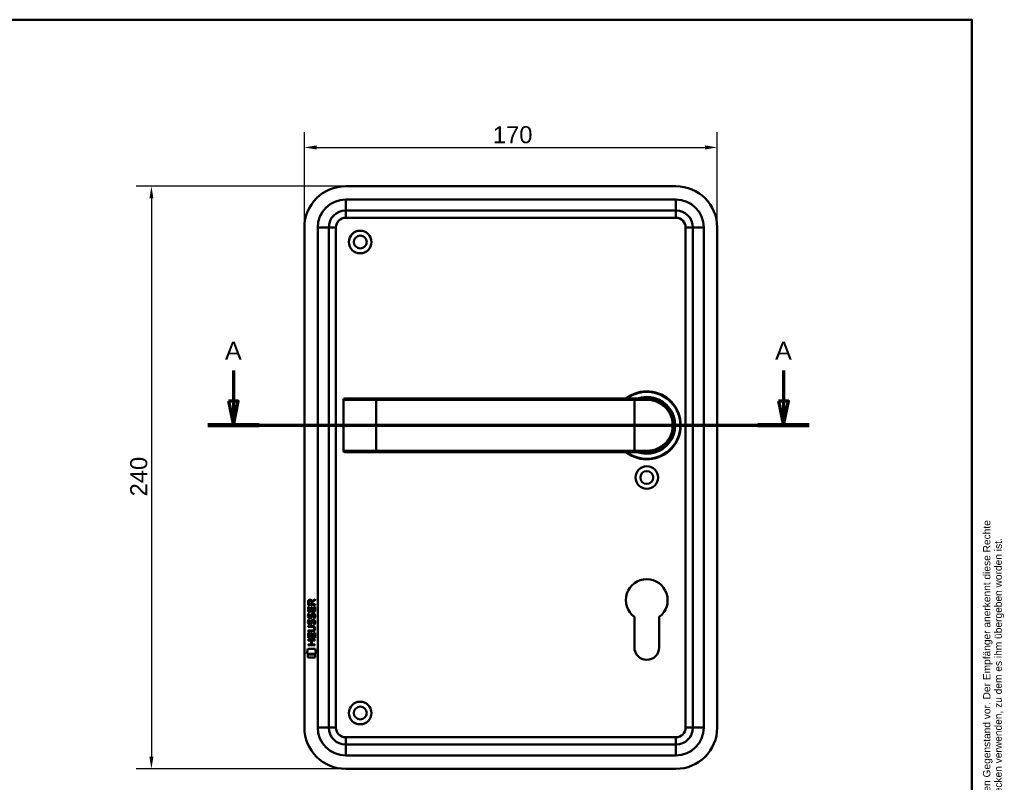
# Model space of a CAD drawing. Header units: millimetres. Extents: x 20 to 833, y 20 to 574.
# Tile 4 of 4: x 428 to 833, y 260 to 574. Entities that reach past the tile are written whole.
import ezdxf
from ezdxf.enums import TextEntityAlignment as Align

# ---------------------------------------------------------------- set-up
doc = ezdxf.new("R2010")
doc.units = ezdxf.units.MM
doc.header["$LTSCALE"] = 2
for name, color, linetype, lineweight in [('Bemaßungen(DIN)', 7, 'Continuous', 25), ('Schnittansichtslinien(DIN)', 7, 'Continuous', 70), ('Sichtbare Kanten(DIN)', 7, 'Continuous', 50), ('Sichtbare tangentiale Kanten(DIN)', 7, 'Continuous', 50), ('Skizziergeometrie(DIN)', 7, 'Continuous', 50), ('Skizzierlinie(DIN)', 7, 'Continuous', 25), ('Symbole(DIN)', 7, 'Continuous', 25)]:
    doc.layers.add(name, color=color, linetype=linetype, lineweight=lineweight)
doc.styles.add('Aktuell-DIN', font='arial.ttf')
doc.styles.add('Aktuell-DINGroßer Text', font='arial.ttf')
doc.styles.add('STANDARD-DIN~0', font='arial.ttf')
doc.styles.add('Textstil10', font='arial.ttf')
doc.styles.add('Textstil41', font='arial.ttf', dxfattribs={"width": 0.8})
doc.styles.add('Textstil83', font='arial.ttf', dxfattribs={"width": 0.8})
doc.dimstyles.new('CAD-LAN', dxfattribs={"dimscale": 2, "dimtxt": 3.5, "dimasz": 2.5, "dimexe": 3.175, "dimexo": 0, "dimgap": 0.8, "dimtad": 1, "dimrnd": 1e-08, "dimtxsty": 'STANDARD-DIN~0', "dimcen": 0.09, "dimdle": 10, "dimclrd": 250, "dimclre": 250, "dimclrt": 250, "dimadec": 0, "dimazin": 2, "dimtfac": 1, "dimtmove": 0, "dimatfit": 3, "dimfxl": 1, "dimtolj": 1, "dimtzin": 0, "dimlwd": 25, "dimlwe": 25, "dimarcsym": 0})

# ---------------------------------------------------------------- blocks, each defined once
blk = doc.blocks.new('Ränder Standardrahmen')
at = {"layer": 'Skizziergeometrie(DIN)', "flags": 128}
blk.add_lwpolyline([(10, 10), (10, 287), (410, 287), (410, 10), (10, 10)], dxfattribs=at)
blk = doc.blocks.new('Schriftfelder Heusser')
at = {"layer": 'Skizziergeometrie(DIN)'}
for p, q in [((101, 229.92), (101, 236.92)), ((101, 236.92), (291, 236.92)), ((111, 229.92), (111, 236.92)), ((123, 229.92), (123, 236.92)), ((232, 229.92), (232, 236.92)), ((256, 229.92), (256, 236.92)), ((291, 236.92), (291, 229.92)), ((101, 191.42), (101, 229.92)), ((101, 229.92), (291, 229.92)), ((111, 229.92), (111, 221.42)), ((123, 229.92), (123, 221.42)), ((232, 229.92), (232, 221.42)), ((256, 229.92), (256, 221.42)), ((291, 229.92), (291, 191.42)), ((101, 221.42), (291, 221.42)), ((150, 221.42), (150, 204.42)), ((198.85, 221.42), (198.85, 204.42)), ((216.35, 221.42), (216.35, 204.42)), ((238.35, 221.42), (238.35, 204.42)), ((278, 221.42), (278, 191.42)), ((278, 208.67), (291, 208.67)), ((101, 204.42), (291, 204.42)), ((142, 204.42), (142, 191.42)), ((236, 204.42), (236, 191.42)), ((278, 200.17), (291, 200.17)), ((291, 191.42), (101, 191.42))]:
    blk.add_line(p, q, dxfattribs=at)
at = {"layer": 'Skizzierlinie(DIN)'}
for p, q in [((113.5, 221.42), (113.5, 204.42)), ((118, 221.42), (118, 204.42)), ((162.35, 221.42), (162.35, 204.42)), ((166.85, 221.42), (166.85, 204.42)), ((113.5, 217.17), (150, 217.17)), ((162.35, 217.17), (278, 217.17)), ((113.5, 212.92), (150, 212.92)), ((162.35, 212.92), (278, 212.92)), ((113.5, 208.67), (150, 208.67)), ((162.35, 208.67), (278, 208.67))]:
    blk.add_line(p, q, dxfattribs=at)
for centre in [(115.75, 219.25), (164.6, 219.25), (115.75, 215.04), (164.6, 215.04), (115.75, 210.79), (164.6, 210.79), (115.75, 206.54), (164.6, 206.54)]:
    blk.add_circle(centre, 1.75, dxfattribs=at)
at = {"layer": 'Symbole(DIN)', "color": 7, "insert": (293.33, 191.7), "char_height": 1.5, "width": 182.3003, "attachment_point": 1, "rotation": 90, "line_spacing_factor": 0.944221, "style": 'Aktuell-DIN'}
blk.add_mtext('\\fArial|b0|i0;\\H1.5000;Die Schlossfabrik Heusser AG ist Eigentümerin dieses Dokumentes und behält sich alle Rechte an diesem und dem dargestellten Gegenstand vor. Der Empfänger anerkennt diese Rechte\\Pund wird das Dokument nicht ohne schriftliche Ermächtigung der Eigentümerin Dritten zugänglich machen oder zu anderen Zwecken verwenden, zu dem es ihm übergeben worden ist.\\P ', dxfattribs=at)
at = {"layer": 'Symbole(DIN)', "color": 179, "true_color": 0x262659, "style": 'Aktuell-DIN'}
for s, insert, char_height, attachment_point in [('B-Nummer', (234.74, 225.62), 2.489, 4), ('Material', (265.02, 225.62), 2.489, 5), ('Pos.', (106, 227), 2.489, 2), ('Menge', (117, 227), 2.489, 2), ('Benennung', (125.81, 225.38), 2.489, 4), ('\\fArial|b0|i0;a', (115.81, 219.53), 2, 5), ('\\fArial|b0|i0;e', (164.54, 219.53), 2, 5), ('\\fArial|b0|i0;Gezeichnet', (200.05, 219.23), 2, 4), ('\\fArial|b0|i0;b', (115.75, 215), 2, 5), ('\\fArial|b0|i0;f', (164.55, 215.06), 2, 5), ('\\fArial|b0|i0;Freigegeben', (199.92, 216), 2, 1), ('\\fArial|b0|i0;c', (115.75, 211.01), 2, 5), ('\\fArial|b0|i0;g', (164.63, 211.05), 2, 5), ('\\fArial|b0|i0;Projekt', (200, 211.98), 2, 1), ('\\fArial|b0|i0;d', (115.76, 206.55), 2, 5), ('\\fArial|b0|i0;h', (164.55, 206.57), 2, 5), ('\\fArial|b0|i0;CAD-Nr.', (200, 207.5), 2, 1), ('\\fArial|b0|i0;\\H2.0000;Massstab', (284.39, 206.37), 2, 5), ('\\fArial|b0|i0;\\H2.0000;Baugruppe', (143.1, 203.73), 2, 1), ('\\fArial|b0|i0;Zeichnungs-Nr.', (237, 203.5), 2, 1), ('\\fArial|b0|i0;\\H2.5000;4853 Murgenthal', (113.33, 192.46), 2.5, 7)]:
    blk.add_mtext(s, dxfattribs=dict(at, insert=insert, char_height=char_height, attachment_point=attachment_point))
at = {"layer": 'Symbole(DIN)', "color": 179, "true_color": 0x262659, "attachment_point": 5, "style": 'Aktuell-DIN'}
for s, insert, char_height, width in [('Änd.', (107.21, 213), 2.489, 12.3494), ('Änd.', (156.12, 212.76), 2.489, 12.3494), ('\\fArial|b0|i0;Änderung', (284.51, 202.33), 2, 12.1143)]:
    blk.add_mtext(s, dxfattribs=dict(at, insert=insert, char_height=char_height, width=width))
at = {"layer": 'Symbole(DIN)', "color": 7, "insert": (143.1, 196.62), "char_height": 4.5, "width": 90.18, "attachment_point": 4, "style": 'Aktuell-DIN'}
blk.add_mtext('\\fArial|b0|i0;\\W0.90;\\H4.5000;Heusser-Muschel Serie 3', dxfattribs=at)
at = {"layer": 'Symbole(DIN)', "color": 179, "true_color": 0x262659, "style": 'Textstil10'}
blk.add_attdef('ERSTELLUNGSDATUM_001', (217.26, 218.29), '', height=2, dxfattribs=at)
at = {"layer": 'Symbole(DIN)', "color": 179, "true_color": 0x262659}
for tag, height, style, p in [('AUTOR', 2.49, 'Aktuell-DIN', (240.03, 219.26)), ('KONTROLLDATUM', 2, 'Textstil10', (217.42, 215.04)), ('KONTROLLIERT_VON', 2, 'Textstil10', (239.98, 215.05))]:
    blk.add_attdef(tag, text='', height=height, dxfattribs=dict(at, style=style)).set_placement(p, align=Align.MIDDLE_LEFT)
at = {"layer": 'Symbole(DIN)', "color": 7, "style": 'Textstil83', "width": 0.8}
blk.add_attdef('Anfänglicher_Ansichtsmaßstab_001', (281.57, 213.34), '', height=2.3, dxfattribs=at)
at = {"layer": 'Symbole(DIN)', "color": 179, "true_color": 0x262659, "style": 'Textstil10'}
blk.add_attdef('PROJEKT', text='', height=2, dxfattribs=at).set_placement((217.77, 209.72), align=Align.BOTTOM_LEFT)
at = {"layer": 'Symbole(DIN)', "color": 7, "style": 'Textstil41', "width": 0.8}
blk.add_attdef('STATUS', text='', height=5, dxfattribs=at).set_placement((284.53, 195.86), align=Align.MIDDLE_CENTER)
blk = doc.blocks.new('*D21')
at = {"layer": 'Bemaßungen(DIN)', "color": 250, "linetype": 'Continuous', "lineweight": 25, "true_color": 0x3f3f3f, "transparency": 16777216}
for p, q in [((545.17, 488.42), (545.17, 527.73)), ((715.17, 488.42), (715.17, 527.73)), ((550.17, 521.38), (710.17, 521.38))]:
    blk.add_line(p, q, dxfattribs=at)
at = {"layer": 'Bemaßungen(DIN)', "color": 250, "linetype": 'Continuous', "true_color": 0x3f3f3f, "transparency": 16777216}
for points in [[(550.17, 522.22), (550.17, 520.55), (545.17, 521.38)], [(710.17, 522.22), (710.17, 520.55), (715.17, 521.38)]]:
    blk.add_solid(points, dxfattribs=at)
at = {"layer": 'Defpoints', "color": 0, "linetype": 'Continuous', "transparency": 16777216}
for p in [(715.17, 521.38), (545.17, 488.42), (715.17, 488.42)]:
    blk.add_point(p, dxfattribs=at)
at = {"layer": 'Bemaßungen(DIN)', "color": 250, "linetype": 'Continuous', "lineweight": 25, "true_color": 0x3f3f3f, "transparency": 16777216, "insert": (622.78, 530.13), "char_height": 7, "attachment_point": 1, "style": 'STANDARD-DIN~0'}
blk.add_mtext('\\A1;170', dxfattribs=at)
blk = doc.blocks.new('*D22')
at = {"layer": 'Bemaßungen(DIN)', "color": 250, "linetype": 'Continuous', "lineweight": 25, "true_color": 0x3f3f3f, "transparency": 16777216}
for p, q in [((562.17, 505.42), (475.82, 505.42)), ((482.17, 500.42), (482.17, 270.42)), ((562.17, 265.42), (475.82, 265.42))]:
    blk.add_line(p, q, dxfattribs=at)
at = {"layer": 'Bemaßungen(DIN)', "color": 250, "linetype": 'Continuous', "true_color": 0x3f3f3f, "transparency": 16777216}
for points in [[(481.34, 500.42), (483, 500.42), (482.17, 505.42)], [(481.34, 270.42), (483, 270.42), (482.17, 265.42)]]:
    blk.add_solid(points, dxfattribs=at)
at = {"layer": 'Defpoints', "color": 0, "linetype": 'Continuous', "transparency": 16777216}
for p in [(562.17, 505.42), (482.17, 265.42), (562.17, 265.42)]:
    blk.add_point(p, dxfattribs=at)
at = {"layer": 'Bemaßungen(DIN)', "color": 250, "linetype": 'Continuous', "lineweight": 25, "true_color": 0x3f3f3f, "transparency": 16777216, "insert": (473.42, 377.64), "char_height": 7, "attachment_point": 1, "rotation": 90, "style": 'STANDARD-DIN~0'}
blk.add_mtext('\\A1;240', dxfattribs=at)
blk = doc.blocks.new('2DTransSchnitt0')
at = {"layer": 'Schnittansichtslinien(DIN)', "linetype": 'Continuous'}
for p, q in [((257.97, 214.77), (257.97, 208.46)), ((371.24, 214.77), (371.24, 208.46)), ((256.97, 208.46), (257.97, 203.46)), ((258.97, 208.46), (256.97, 208.46)), ((257.97, 208.46), (257.97, 203.46)), ((257.97, 203.46), (258.97, 208.46)), ((370.24, 208.46), (371.24, 203.46)), ((372.24, 208.46), (370.24, 208.46)), ((371.24, 208.46), (371.24, 203.46)), ((371.24, 203.46), (372.24, 208.46)), ((252.67, 203.46), (376.53, 203.46))]:
    blk.add_line(p, q, dxfattribs=at)
at = {"layer": 'Schnittansichtslinien(DIN)', "linetype": 'Continuous', "lineweight": 140}
for p, q in [((252.67, 203.46), (263.26, 203.46)), ((365.95, 203.46), (376.53, 203.46))]:
    blk.add_line(p, q, dxfattribs=at)
at = {"layer": 'Schnittansichtslinien(DIN)', "linetype": 'Continuous', "flags": 128}
for points in [[(256.97, 208.46), (257.97, 203.46), (258.97, 208.46), (256.97, 208.46)], [(370.24, 208.46), (371.24, 203.46), (372.24, 208.46), (370.24, 208.46)]]:
    blk.add_lwpolyline(points, dxfattribs=at)
at = {"layer": 'Schnittansichtslinien(DIN)'}
for points in [[(256.97, 208.46), (257.97, 203.46), (258.97, 208.46), (256.97, 208.46)], [(370.24, 208.46), (371.24, 203.46), (372.24, 208.46), (370.24, 208.46)]]:
    blk.add_solid(points, dxfattribs=at)
at = {"layer": 'Schnittansichtslinien(DIN)', "char_height": 3.73, "attachment_point": 7, "style": 'Aktuell-DINGroßer Text'}
for insert in [(256.21, 216.96), (369.49, 216.96)]:
    blk.add_mtext('A', dxfattribs=dict(at, insert=insert))

msp = doc.modelspace()

# ---------------------------------------------------------------- linework, layer by layer
at = {"layer": 'Sichtbare Kanten(DIN)'}
for p, q in [((698.168, 505.42), (562.168, 505.42)), ((562.168, 495.42), (698.168, 495.42)), ((545.168, 488.42), (545.168, 282.42)), ((555.168, 282.42), (555.168, 488.42)), ((705.168, 488.42), (705.168, 282.42)), ((715.168, 282.42), (715.168, 488.42)), ((561.775, 417.92), (561.794, 417.92)), ((574.668, 417.92), (561.794, 417.92)), ((681.168, 417.92), (574.668, 417.92)), ((681.168, 417.92), (686.168, 417.92)), ((561.275, 417.42), (561.275, 396.42)), ((561.794, 395.92), (561.775, 395.92)), ((561.794, 395.92), (574.668, 395.92)), ((574.668, 395.92), (681.168, 395.92)), ((686.168, 395.92), (681.168, 395.92)), ((686.785, 395.938), (686.785, 395.938)), ((546.683, 332.907), (546.685, 334.22)), ((549.542, 332.905), (546.683, 332.907)), ((547.034, 334.177), (547.033, 333.288)), ((547.033, 333.288), (548.051, 333.287)), ((548.051, 333.287), (548.051, 334.176)), ((548.348, 334.537), (549.543, 335.327)), ((548.401, 334.138), (548.4, 333.287)), ((548.4, 333.287), (549.542, 333.286)), ((549.543, 334.893), (548.401, 334.138)), ((549.542, 333.286), (549.542, 332.905)), ((549.543, 335.327), (549.543, 334.893)), ((546.681, 330.177), (546.683, 332.181)), ((549.539, 330.174), (546.681, 330.177)), ((546.683, 332.181), (547.031, 332.181)), ((546.853, 329.403), (547.191, 329.303)), ((547.031, 332.181), (547.03, 330.554)), ((547.03, 330.554), (547.924, 330.553)), ((547.924, 330.553), (547.925, 332)), ((547.925, 332), (548.274, 331.999)), ((548.274, 331.999), (548.273, 330.553)), ((548.273, 330.553), (549.191, 330.552)), ((548.781, 329.1), (548.769, 329.1)), ((549.191, 330.552), (549.193, 332.199)), ((549.193, 332.199), (549.541, 332.199)), ((549.541, 332.199), (549.539, 330.174)), ((546.851, 326.856), (547.189, 326.756)), ((547.047, 325.525), (547.054, 325.507)), ((547.049, 328.071), (547.056, 328.054)), ((547.731, 325.427), (547.742, 325.444)), ((547.733, 327.974), (547.744, 327.99)), ((548.779, 326.553), (548.767, 326.553)), ((681.068, 315.42), (681.068, 327.996)), ((691.268, 327.996), (691.268, 315.42)), ((546.672, 319.439), (546.674, 321.443)), ((546.674, 322.014), (546.675, 322.391)), ((548.32, 322.013), (546.674, 322.014)), ((546.674, 321.443), (547.022, 321.443)), ((546.675, 322.391), (548.344, 322.39)), ((546.676, 323.949), (546.676, 324.326)), ((546.676, 324.326), (548.322, 324.325)), ((548.346, 323.948), (546.676, 323.949)), ((547.022, 321.443), (547.021, 319.816)), ((547.916, 319.815), (547.917, 321.262)), ((547.917, 321.262), (548.265, 321.262)), ((548.265, 321.262), (548.264, 319.815)), ((549.183, 319.814), (549.184, 321.461)), ((549.184, 321.461), (549.532, 321.461)), ((549.226, 323.163), (549.225, 323.172)), ((549.532, 321.461), (549.531, 319.437)), ((546.668, 316.334), (546.669, 316.711)), ((549.527, 316.332), (546.668, 316.334)), ((546.669, 316.711), (547.912, 316.71)), ((546.67, 318.269), (546.67, 318.646)), ((546.67, 318.646), (549.529, 318.643)), ((547.913, 318.268), (546.67, 318.269)), ((549.531, 319.437), (546.672, 319.439)), ((547.021, 319.816), (547.916, 319.815)), ((547.912, 316.71), (547.913, 318.268)), ((548.264, 319.815), (549.183, 319.814)), ((548.269, 318.267), (548.268, 316.71)), ((548.268, 316.71), (549.527, 316.709)), ((549.529, 318.266), (548.269, 318.267)), ((549.527, 316.709), (549.527, 316.332)), ((549.529, 318.643), (549.529, 318.266)), ((546.137, 312.757), (546.596, 314.89)), ((550.053, 312.754), (546.137, 312.757)), ((546.596, 314.89), (549.603, 314.887)), ((546.596, 311.329), (546.597, 312.471)), ((546.597, 312.471), (549.594, 312.469)), ((549.594, 312.469), (549.593, 311.327)), ((549.603, 314.887), (550.053, 312.754)), ((549.593, 311.327), (546.596, 311.329)), ((698.168, 275.42), (562.168, 275.42)), ((562.168, 265.42), (698.168, 265.42))]:
    msp.add_line(p, q, dxfattribs=at)
for centre, radius in [((568.168, 482.42), 4.65), ((568.168, 482.42), 2.65), ((686.168, 385.42), 4.65), ((686.168, 385.42), 2.65), ((568.168, 288.42), 4.65), ((568.168, 288.42), 2.65)]:
    msp.add_circle(centre, radius, dxfattribs=at)
for centre, radius, start, end in [((562.168, 488.42), 17, 90, 180), ((698.168, 488.42), 17, 0, 90), ((562.168, 488.42), 7, 90, 180), ((698.168, 488.42), 7, 0, 90), ((561.775, 417.42), 0.5, 90, 180), ((686.168, 406.92), 14, 231.78679, 128.21321), ((686.168, 406.92), 13.8, 232.8542, 127.1458), ((686.168, 406.92), 11.7, 250.08028, 109.91972), ((686.168, 406.92), 11.6, 251.49137, 108.50863), ((686.168, 406.92), 11.5, 253.04257, 106.95743), ((686.168, 406.92), 11.3, 256.76803, 103.23197), ((561.775, 396.42), 0.5, 180, 270), ((688.4, 396.862), 0.85, 246.1525, 246.31943), ((688.4, 396.862), 0.85, 318.70094, 318.90952), ((698.539, 394.272), 8.725, 164.07111, 164.08013), ((698.538, 394.272), 8.725, 160.12416, 160.12648), ((686.168, 334.92), 8.6, 306.37184, 233.62816), ((686.168, 315.42), 5.1, 180, 0), ((562.168, 282.42), 17, 180, 270), ((562.168, 282.42), 7, 180, 270), ((698.168, 282.42), 7, 270, 0), ((698.168, 282.42), 17, 270, 0)]:
    msp.add_arc(centre, radius, start, end, dxfattribs=at)
for centre, major_axis, ratio, start_param, end_param in [((548.212, 333.404), (0.976, -1.274), 0.5180415, 2.7627686, 3.7355131), ((546.819, 333.323), (1.242, 1.64), 0.5994938, 5.878165, 6.7089725), ((548.121, 327.413), (0.839, 1.642), 0.4591024, 5.9761877, 6.4975755), ((548.399, 328.882), (1.192, 3.54), 0.2215161, 2.8263053, 2.8854462), ((548.315, 331.182), (1.103, 3.296), 0.2312948, 2.8124619, 2.8734213), ((547.8, 326.327), (0.583, 1.012), 0.541605, 2.7569093, 3.2147406), ((547.794, 328.865), (0.574, 1.004), 0.5438409, 2.7534304, 3.2137241), ((547.672, 325.452), (0.098, 0.139), 0.3641716, 4.4844927, 4.7925708), ((547.674, 327.998), (0.098, 0.139), 0.3641716, 4.4844927, 4.7925708), ((548.121, 324.869), (0.838, 1.64), 0.4594521, 5.9760112, 6.497704), ((544.505, 326.695), (4.808, -4.323), 0.3742014, 5.888113, 6.6064523), ((544.501, 319.651), (4.814, 4.313), 0.3742661, 5.9599282, 6.6783921), ((525.792, 343), (23.266, -20.361), 0.1371339, 6.127502, 6.402435)]:
    msp.add_ellipse(centre, major_axis=major_axis, ratio=ratio, start_param=start_param, end_param=end_param, dxfattribs=at)
for points, knots in [([(686.168, 395.92), (687.825, 395.92), (689.468, 396.3), (690.941, 397.01), (692.414, 397.719), (693.718, 398.754), (694.743, 400.03), (695.769, 401.306), (696.512, 402.825), (696.886, 404.443), (697.26, 406.061), (697.26, 407.781), (696.886, 409.399), (696.512, 411.016), (695.769, 412.534), (694.744, 413.81), (693.719, 415.086), (692.414, 416.122), (690.941, 416.831), (689.468, 417.54), (687.825, 417.92), (686.168, 417.92)], [-3.3432814, -3.3432814, -3.3432814, -3.3432814, -2.8656698, -2.8656698, -2.8656698, -2.3880581, -2.3880581, -2.3880581, -1.9104465, -1.9104465, -1.9104465, -1.4328349, -1.4328349, -1.4328349, -0.9552233, -0.9552233, -0.9552233, -0.4776116, -0.4776116, -0.4776116, 0, 0, 0, 0]), ([(549.225, 323.172), (549.226, 323.219), (549.223, 323.266), (549.207, 323.401), (549.184, 323.489), (549.11, 323.64), (549.064, 323.701), (548.944, 323.807), (548.873, 323.847), (548.656, 323.93), (548.496, 323.948), (548.346, 323.948)], [-0.13394602, -0.13394602, -0.13394602, -0.13394602, -0.11996159, -0.11996159, -0.09310912, -0.09310912, -0.06964663, -0.06964663, -0.04519613, -0.04519613, 0, 0, 0, 0])]:
    msp.add_open_spline(points, degree=3, knots=knots, dxfattribs=at)
for points in [[(546.685, 334.22), (546.699, 334.662), (546.931, 335.124), (547.544, 335.124)], [(548.051, 334.176), (548.051, 334.449), (547.965, 334.774), (547.549, 334.775)], [(546.729, 327.924), (546.638, 328.165), (546.61, 328.398), (546.652, 328.727)], [(546.652, 328.727), (546.669, 328.866), (546.711, 329.073), (546.782, 329.246)], [(546.782, 329.246), (546.801, 329.295), (546.853, 329.403), (546.853, 329.403)], [(547.036, 328.838), (546.972, 328.586), (546.966, 328.361), (547.024, 328.145)], [(547.191, 329.303), (547.191, 329.303), (547.071, 328.976), (547.036, 328.838)], [(547.744, 327.99), (547.812, 328.1), (547.869, 328.264), (547.924, 328.509)], [(547.924, 328.509), (548.008, 328.877), (548.111, 329.088), (548.252, 329.255)], [(548.252, 329.255), (548.345, 329.366), (548.475, 329.438), (548.655, 329.462)], [(548.312, 328.557), (548.305, 328.527), (548.264, 328.361), (548.264, 328.358)], [(548.498, 328.982), (548.428, 328.893), (548.367, 328.755), (548.312, 328.557)], [(548.769, 329.1), (548.648, 329.1), (548.573, 329.067), (548.498, 328.982)], [(548.655, 329.462), (548.942, 329.5), (549.225, 329.4), (549.418, 329.084)], [(549.187, 328.056), (549.256, 328.389), (549.256, 328.665), (549.149, 328.862)], [(549.418, 329.084), (549.528, 328.903), (549.582, 328.684), (549.582, 328.414)], [(546.727, 325.378), (546.636, 325.619), (546.608, 325.852), (546.649, 326.18)], [(546.649, 326.18), (546.667, 326.319), (546.709, 326.526), (546.78, 326.699)], [(547.286, 324.917), (547.063, 324.95), (546.833, 325.096), (546.727, 325.378)], [(547.288, 327.464), (547.065, 327.497), (546.835, 327.642), (546.729, 327.924)], [(546.78, 326.699), (546.799, 326.749), (546.851, 326.856), (546.851, 326.856)], [(547.034, 326.292), (546.97, 326.039), (546.964, 325.815), (547.022, 325.599)], [(547.189, 326.756), (547.189, 326.756), (547.069, 326.429), (547.034, 326.292)], [(547.259, 325.295), (547.406, 325.235), (547.594, 325.271), (547.7, 325.385)], [(547.261, 327.841), (547.408, 327.781), (547.596, 327.817), (547.702, 327.932)], [(547.441, 324.904), (547.34, 324.906), (547.319, 324.912), (547.286, 324.917)], [(547.443, 327.451), (547.342, 327.452), (547.321, 327.459), (547.288, 327.464)], [(548.069, 325.269), (547.954, 325.059), (547.759, 324.9), (547.441, 324.904)], [(548.071, 327.816), (547.956, 327.606), (547.761, 327.447), (547.443, 327.451)], [(547.742, 325.444), (547.81, 325.553), (547.867, 325.717), (547.922, 325.962)], [(547.922, 325.962), (548.006, 326.33), (548.109, 326.541), (548.25, 326.709)], [(548.262, 325.812), (548.207, 325.572), (548.145, 325.407), (548.069, 325.269)], [(548.264, 328.358), (548.209, 328.118), (548.147, 327.953), (548.071, 327.816)], [(548.25, 326.709), (548.343, 326.819), (548.473, 326.891), (548.653, 326.915)], [(548.31, 326.01), (548.303, 325.98), (548.262, 325.814), (548.262, 325.812)], [(548.496, 326.435), (548.426, 326.347), (548.365, 326.209), (548.31, 326.01)], [(548.767, 326.553), (548.646, 326.553), (548.57, 326.521), (548.496, 326.435)], [(548.653, 326.915), (548.94, 326.954), (549.223, 326.854), (549.416, 326.537)], [(548.971, 324.971), (548.971, 324.971), (549.126, 325.225), (549.185, 325.509)], [(549.34, 324.884), (549.319, 324.888), (548.971, 324.971), (548.971, 324.971)], [(548.973, 327.517), (548.973, 327.517), (549.128, 327.771), (549.187, 328.056)], [(549.342, 327.43), (549.321, 327.435), (548.973, 327.517), (548.973, 327.517)], [(549.185, 325.509), (549.254, 325.842), (549.254, 326.118), (549.147, 326.316)], [(549.565, 325.602), (549.535, 325.271), (549.377, 324.941), (549.34, 324.884)], [(549.567, 328.149), (549.537, 327.818), (549.379, 327.488), (549.342, 327.43)], [(549.416, 326.537), (549.526, 326.356), (549.58, 326.137), (549.58, 325.868)], [(549.58, 325.868), (549.58, 325.783), (549.573, 325.697), (549.565, 325.602)], [(549.582, 328.414), (549.582, 328.329), (549.575, 328.244), (549.567, 328.149)]]:
    msp.add_open_spline(points, degree=3, dxfattribs=at)
at = {"layer": 'Sichtbare tangentiale Kanten(DIN)'}
for p, q in [((698.168, 499.92), (562.168, 499.92)), ((562.168, 499.92), (562.168, 495.42)), ((698.168, 499.92), (698.168, 495.42)), ((562.168, 492.42), (562.168, 495.42)), ((698.168, 492.42), (698.168, 495.42)), ((562.168, 492.42), (698.168, 492.42)), ((550.668, 488.42), (555.168, 488.42)), ((550.668, 488.42), (550.668, 282.42)), ((558.168, 488.42), (555.168, 488.42)), ((558.168, 282.42), (558.168, 488.42)), ((702.168, 488.42), (705.168, 488.42)), ((702.168, 488.42), (702.168, 282.42)), ((709.668, 488.42), (705.168, 488.42)), ((709.668, 282.42), (709.668, 488.42)), ((574.668, 417.92), (574.668, 417.42)), ((681.168, 417.92), (681.168, 417.42)), ((561.314, 417.42), (561.275, 417.42)), ((561.314, 396.42), (561.314, 417.42)), ((561.314, 417.42), (574.668, 417.42)), ((574.668, 417.42), (681.168, 417.42)), ((574.668, 417.42), (574.668, 396.42)), ((681.168, 417.42), (681.168, 396.42)), ((686.226, 417.42), (681.168, 417.42)), ((561.275, 396.42), (561.314, 396.42)), ((574.668, 396.42), (561.314, 396.42)), ((681.168, 396.42), (574.668, 396.42)), ((574.668, 395.92), (574.668, 396.42)), ((681.168, 396.42), (686.226, 396.42)), ((681.168, 395.92), (681.168, 396.42)), ((555.168, 282.42), (550.668, 282.42)), ((555.168, 282.42), (558.168, 282.42)), ((705.168, 282.42), (702.168, 282.42)), ((705.168, 282.42), (709.668, 282.42)), ((698.168, 278.42), (562.168, 278.42)), ((562.168, 275.42), (562.168, 278.42)), ((698.168, 275.42), (698.168, 278.42)), ((562.168, 275.42), (562.168, 270.92)), ((698.168, 275.42), (698.168, 270.92)), ((562.168, 270.92), (698.168, 270.92))]:
    msp.add_line(p, q, dxfattribs=at)
for centre, radius, start, end in [((562.168, 488.42), 11.5, 90, 180), ((698.168, 488.42), 11.5, 0, 90), ((562.168, 488.42), 4, 90, 180), ((698.168, 488.42), 4, 0, 90), ((562.168, 282.42), 11.5, 180, 270), ((562.168, 282.42), 4, 180, 270), ((698.168, 282.42), 4, 270, 0), ((698.168, 282.42), 11.5, 270, 0)]:
    msp.add_arc(centre, radius, start, end, dxfattribs=at)
for centre, major_axis, ratio, start_param, end_param in [((561.794, 417.42), (0, 0.5), 0.9612617, 0, 1.5707963), ((686.168, 417.42), (0, 0.5), 0.1145038, 4.712389, 6.2831853), ((561.794, 396.42), (0, -0.5), 0.9612617, 4.712389, 6.2831853), ((686.168, 396.42), (0, -0.5), 0.1145038, 0, 1.5707963)]:
    msp.add_ellipse(centre, major_axis=major_axis, ratio=ratio, start_param=start_param, end_param=end_param, dxfattribs=at)
msp.add_open_spline([(686.226, 417.42), (687.825, 417.42), (689.411, 417.056), (690.834, 416.38), (692.256, 415.704), (693.515, 414.715), (694.505, 413.497), (695.495, 412.279), (696.216, 410.831), (696.575, 409.287), (696.935, 407.742), (696.933, 406.101), (696.573, 404.556), (696.213, 403.011), (695.494, 401.562), (694.504, 400.343), (693.515, 399.125), (692.256, 398.137), (690.833, 397.46), (689.411, 396.784), (687.825, 396.42), (686.226, 396.42)], degree=3, knots=[0, 0, 0, 0, 0.4776116, 0.4776116, 0.4776116, 0.9552233, 0.9552233, 0.9552233, 1.4328349, 1.4328349, 1.4328349, 1.9104465, 1.9104465, 1.9104465, 2.3880581, 2.3880581, 2.3880581, 2.8656698, 2.8656698, 2.8656698, 3.3432814, 3.3432814, 3.3432814, 3.3432814], dxfattribs=at)

# ---------------------------------------------------------------- block references
at = {"xscale": 2, "yscale": 2, "zscale": 2}
msp.add_blockref('Ränder Standardrahmen', (0, 0), dxfattribs=at)
msp.add_blockref('Schriftfelder Heusser', (238, -362.833), dxfattribs=at).add_auto_attribs({'ERSTELLUNGSDATUM_001': '23.12.2020', 'Anfänglicher_Ansichtsmaßstab_001': '1 : 2'})
at = {"layer": 'Schnittansichtslinien(DIN)', "xscale": 2, "yscale": 2, "zscale": 2}
msp.add_blockref('2DTransSchnitt0', (0, 0), dxfattribs=at)

# ---------------------------------------------------------------- dimensions: what is measured, and where the dimension line sits
at = {"layer": 'Bemaßungen(DIN)', "color": 250, "linetype": 'Continuous', "lineweight": 25, "true_color": 0x3f3f3f}
for base, p1, p2, angle, picture, middle in [((715.168, 521.383), (545.168, 488.42), (715.168, 488.42), 180, '*D21', (630.168, 521.383)), ((482.168, 265.42), (562.168, 505.42), (562.168, 265.42), 90, '*D22', (482.168, 385.42))]:
    dim = msp.add_linear_dim(base=base, p1=p1, p2=p2, angle=angle, dimstyle='CAD-LAN', override={"dimgap": 0.8, "dimdec": 2, "dimtol": 0, "dimlim": 0, "dimtp": 0, "dimtm": 0, "dimtdec": 2, "dimtofl": 0, "dimatfit": 1}, dxfattribs=at)
    dim.commit()
    dim.dimension.update_dxf_attribs({"geometry": picture, "text_midpoint": middle, "dimtype": 160})

doc.saveas('drawing.dxf')
